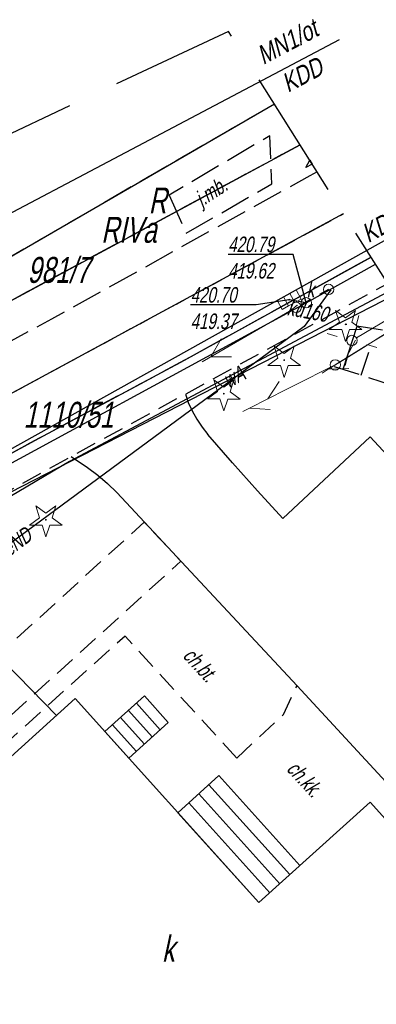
# Model space of a CAD drawing. Header units: metres. Extents: x 7409830 to 7410585, y 5569753 to 5570192.
# Tile 29 of 34: x 7410421 to 7410438, y 5570086 to 5570134. Entities that reach past the tile are written whole.
import ezdxf
from ezdxf.enums import TextEntityAlignment as Align

# ---------------------------------------------------------------- set-up
doc = ezdxf.new("R2010")
doc.units = ezdxf.units.M
doc.header["$MEASUREMENT"] = 0
for name, pattern in [('1.5_0.5', [2, 1.5, -0.5]), ('1.5_1.0', [2.5, 1.5, -1]), ('218-500', [1, 0.5, -0.5]), ('DGN Style 3', [8.758007, 6.255719, -2.502288]), ('mz1.0_0.5', [1.5, 1, -0.5]), ('mz1.25_0.5', [1.75, 1.25, -0.5]), ('sm05_500', [1, 0.5, -0.5])]:
    doc.linetypes.add(name, pattern=pattern)
for name, color, linetype in [('209-Opis konturu klasyfikacyjnego', 8, 'Continuous'), ('210-Oznaczenie użytku', 8, 'Continuous'), ('211-Nr działki', 8, 'Continuous'), ('216-Granica obrębu', 8, 'Continuous'), ('217-Granica konturu klasyfikcyjnego', 8, 'Continuous'), ('218-Granica użytku', 8, 'Continuous'), ('219-Linia granicy', 8, 'Continuous'), ('312-Budynek (powierzchnia)', 8, 'Continuous'), ('312-Numer ewidencyjny budynku-Atr124', 8, 'Continuous'), ('352-schody (powierzchnia)', 8, 'Continuous'), ('_MAPA', 8, 'Continuous'), ('_MPZP_linie zagospodarowania', 8, 'Continuous'), ('_Zakres', 8, 'Continuous'), ('chodnik (powierzchnia)', 8, 'Continuous'), ('chodnik (powierzchnia)-Atr17', 8, 'Continuous'), ('drzewo iglaste (punkt)', 8, 'Continuous'), ('jezdnia (powierzchnia)', 8, 'Continuous'), ('jezdnia (powierzchnia)-Atr17', 8, 'Continuous'), ('kratka ściekowa (punkt)', 8, 'Continuous'), ('krawężnik (linia)', 8, 'Continuous'), ('latarnia na słupie lub maszcie (punkt)', 8, 'Continuous'), ('przewód elektroenergetyczny (linia)', 8, 'Continuous'), ('przewód elektroenergetyczny (linia)-Atr1', 8, 'Continuous'), ('przewód elektroenergetyczny niskiego napięcia (linia) - symbol', 8, 'Continuous'), ('przewód gazowy (linia)', 8, 'Continuous'), ('przewód kanalizacyjny (linia)', 8, 'Continuous'), ('przewód kanalizacyjny (linia)-Atr1', 8, 'Continuous'), ('przewód telekomunikacyjny (linia) - symbol', 8, 'Continuous'), ('przewód wodociągowy (linia)', 8, 'Continuous'), ('przewód wodociągowy (linia)-Atr1', 8, 'Continuous'), ('punkt o określonej wysokości (sieć kanalizacyjna)', 8, 'Continuous'), ('punkt o określonej wysokości (sieć kanalizacyjna)-Atr2', 8, 'Continuous'), ('punkt o określonej wysokości (sieć kanalizacyjna)-Atr3', 8, 'Continuous'), ('skarpa nieumocniona (powierzchnia)', 8, 'Continuous'), ('SUPE04', 8, 'Continuous'), ('słup (punkt)', 8, 'Continuous'), ('słup łączony (linia)', 8, 'Continuous'), ('słup łączony (linia) - symbol', 8, 'Continuous'), ('właz okrągły - siec kanalizacyjna (punkt)', 8, 'Continuous'), ('właz okrągły - siec kanalizacyjna (punkt)-Atr17', 8, 'Continuous')]:
    doc.layers.add(name, color=color, linetype=linetype)
doc.styles.get("Standard").update_dxf_attribs({"font": 'arial.ttf'})
doc.styles.add('Style-WORKING_1250 I 0.20944', font='WORKING_1250.shx', dxfattribs={"oblique": 12})

# ---------------------------------------------------------------- blocks, each defined once
blk = doc.blocks.new('515_2')
at = {"layer": 'latarnia na słupie lub maszcie (punkt)', "color": 7, "linetype": 'Continuous', "lineweight": 13}
for p, q in [((0, 7.5), (0, 12.5)), ((7.5, 0), (12.5, 0)), ((-12.5, 0), (-7.5, 0)), ((0, -12.5), (0, -7.5))]:
    blk.add_line(p, q, dxfattribs=at)
blk = doc.blocks.new('SM05_1')
at = {"layer": 'słup łączony (linia) - symbol', "color": 7, "linetype": 'Continuous', "lineweight": 13}
blk.add_circle((0, 0), 2.5, dxfattribs=at)
blk = doc.blocks.new('921_1')
at = {"layer": 'drzewo iglaste (punkt)', "linetype": 'Continuous', "lineweight": 13}
h = blk.add_hatch(color=96, dxfattribs=at)
edge = h.paths.add_edge_path()
edge.add_arc((0, 0), 0.45, 0, 360)
at = {"layer": 'drzewo iglaste (punkt)', "color": 96, "linetype": 'Continuous', "lineweight": 13}
for p, q in [((-4.87, 6.71), (-3.01, 0.98)), ((0.01, 3.17), (-4.87, 6.71)), ((4.88, 6.7), (0.01, 3.17)), ((3.02, 0.97), (4.88, 6.7)), ((-3.01, 0.98), (-7.89, -2.56)), ((7.89, -2.57), (3.02, 0.97)), ((-7.89, -2.56), (-1.86, -2.56)), ((-1.86, -2.56), (0, -8.3)), ((0, -8.3), (1.87, -2.57)), ((1.87, -2.57), (7.89, -2.57))]:
    blk.add_line(p, q, dxfattribs=at)
blk = doc.blocks.new('510_1')
at = {"layer": 'słup (punkt)', "color": 7, "linetype": 'Continuous', "lineweight": 13}
blk.add_circle((0, 0), 2.5, dxfattribs=at)
blk = doc.blocks.new('510_2')
at = {"layer": 'słup (punkt)', "color": 7, "linetype": 'Continuous', "lineweight": 13}
blk.add_circle((0, 0), 2.5, dxfattribs=at)
blk = doc.blocks.new('US05_1')
at = {"layer": 'kratka ściekowa (punkt)', "color": 7, "linetype": 'Continuous', "lineweight": 13}
for p, q in [((-5.25, -2.5), (-5.25, 2.5)), ((-5.25, 2.5), (-1.75, 2.5)), ((-1.75, -2.5), (-1.75, 2.5)), ((-1.75, 2.5), (1.75, 2.5)), ((1.75, -2.5), (1.75, 2.5)), ((1.75, 2.5), (5.25, 2.5)), ((5.25, -2.5), (5.25, 2.5)), ((-5.25, -2.5), (-1.75, -2.5)), ((-1.75, -2.5), (1.75, -2.5)), ((1.75, -2.5), (5.25, -2.5))]:
    blk.add_line(p, q, dxfattribs=at)
blk = doc.blocks.new('US22_1')
at = {"layer": 'właz okrągły - siec kanalizacyjna (punkt)', "color": 7, "linetype": 'Continuous', "lineweight": 13}
blk.add_circle((0, 0), 2.5, dxfattribs=at)
blk = doc.blocks.new('PW01_1')
at = {"layer": 'punkt o określonej wysokości (sieć kanalizacyjna)', "linetype": 'Continuous', "lineweight": 13}
h = blk.add_hatch(color=36, dxfattribs=at)
edge = h.paths.add_edge_path()
edge.add_arc((0, 0), 0.45, 0, 360)
blk = doc.blocks.new('PT01_1')
at = {"layer": 'przewód telekomunikacyjny (linia) - symbol', "color": 30, "linetype": 'Continuous', "lineweight": 13}
for p, q in [((46.5, 0), (37.84, 5)), ((6.5, 0), (0, 0)), ((6.5, 0), (16.5, 0)), ((16.5, 0), (26.5, 0)), ((26.5, 0), (36.5, 0)), ((36.5, 0), (27.84, -5)), ((36.5, 0), (46.5, 0)), ((46.5, 0), (50, 0))]:
    blk.add_line(p, q, dxfattribs=at)
blk = doc.blocks.new('SUPE04')
at = {"layer": 'SUPE04', "color": 1, "linetype": 'Continuous', "lineweight": 13}
blk.add_line((5.25, 0), (0.25, 0), dxfattribs=at)
at = {"layer": 'SUPE04', "color": 1, "linetype": 'Continuous', "lineweight": 13, "flags": 128}
blk.add_lwpolyline([(3.9, 0.5), (4.766, 0), (3.9, -0.5)], dxfattribs=at)
blk = doc.blocks.new('A$C92b4fa8d')
at = {"layer": '216-Granica obrębu', "linetype": '1.5_1.0', "flags": 128}
blk.add_lwpolyline([(234.071, 177.642), (186.85, 152.23), (118.4, 115.38), (107.71, 110.03), (87.37, 99.84), (69.66, 87.67), (69.04, 87.26), (64.07, 83.83), (-15.82, 50.62), (-46.081, 37.141)], dxfattribs=at)
at = {"layer": '217-Granica konturu klasyfikcyjnego', "linetype": '1.5_0.5', "flags": 128}
for points in [[(232.825, 179.612), (214.11, 168.78)], [(234.071, 177.642), (186.85, 152.23)], [(190.25, 149.52), (236.176, 174.316)]]:
    blk.add_lwpolyline(points, dxfattribs=at)
at = {"layer": '218-Granica użytku', "linetype": '218-500', "flags": 128}
for points in [[(232.825, 179.612), (214.11, 168.78)], [(234.071, 177.642), (186.85, 152.23)], [(190.25, 149.52), (236.176, 174.316)]]:
    blk.add_lwpolyline(points, dxfattribs=at)
at = {"layer": '219-Linia granicy', "linetype": 'Continuous', "flags": 128}
for points in [[(232.825, 179.611), (214.11, 168.78)], [(186.85, 152.23), (234.071, 177.642)], [(190.25, 149.52), (236.176, 174.316)], [(238.659, 170.394), (200.82, 151)]]:
    blk.add_lwpolyline(points, dxfattribs=at)
at = {"layer": '312-Budynek (powierzchnia)', "linetype": 'Continuous', "flags": 128}
for points in [[(223.19, 150.89), (210.54, 139.46)], [(232.08, 141.04), (223.19, 150.89)], [(237.46, 145.89), (232.08, 141.04)], [(245, 137.54), (237.46, 145.89)]]:
    blk.add_lwpolyline(points, dxfattribs=at)
at = {"layer": '352-schody (powierzchnia)', "linetype": 'Continuous', "flags": 128}
blk.add_lwpolyline([(224.63, 149.3), (225.78, 148.02), (227.69, 149.74), (226.54, 151.02), (224.63, 149.3)], close=True, dxfattribs=at)
for points in [[(225.77, 150.32), (226.92, 149.04)], [(226.15, 150.67), (227.3, 149.39)], [(225.38, 149.98), (226.53, 148.7)], [(224.99, 149.63), (226.14, 148.35)], [(234.06, 142.83), (230.14, 147.17), (228.16, 145.38), (232.08, 141.04)], [(233.58, 142.39), (229.66, 146.73)], [(233.09, 141.95), (229.17, 146.29)], [(232.61, 141.51), (228.68, 145.85)]]:
    blk.add_lwpolyline(points, dxfattribs=at)
at = {"layer": '_MPZP_linie zagospodarowania', "linetype": 'Continuous', "flags": 128}
for points in [[(-36.017, 45.88), (-28.946, 49.608), (53.908, 82.011), (62.561, 86.279), (72.781, 92.383), (84.166, 99.327), (208.113, 168.049), (235.982, 182.726)], [(-33.636, 36.641), (21.41, 58.657), (56.431, 72.334), (68.81, 78.645), (239.951, 174.025)]]:
    blk.add_lwpolyline(points, dxfattribs=at)
at = {"layer": '_Zakres', "linetype": 'DGN Style 3', "flags": 128}
blk.add_lwpolyline([(-38.44, 57.308), (8.317, -51.554), (289.417, 90.186), (230.606, 183.118), (-38.44, 57.308)], close=True, dxfattribs=at)
at = {"layer": 'chodnik (powierzchnia)', "linetype": 'mz1.0_0.5', "flags": 128}
for points in [[(237.503, 172.22), (228.48, 167.24), (221.45, 163.47), (205.21, 154.66), (200.02, 151.77)], [(164.56, 130.64), (165.31, 131.08), (165.09, 131.46), (178.64, 138.9), (200.74, 150.92), (201.67, 150.9), (225.03, 163.7), (238.311, 170.943)], [(231.01, 148.02), (225.6, 153.91), (222.7, 151.32), (209.57, 139.44)], [(231.01, 148.02), (233.26, 150.12), (233.92, 151.51)]]:
    blk.add_lwpolyline(points, dxfattribs=at)
blk.add_lwpolyline([(205.25, 152.79), (205.23, 152.85), (201.67, 150.9), (200.74, 150.92), (204.44, 142.32), (209.21, 137.15), (210.57, 138.38), (209.57, 139.44), (209.03, 140.08), (228.3, 157.53), (226.53, 159.42), (207.34, 141.94), (205.76, 143.68), (209.64, 147.2), (206.23, 151.09), (205.25, 152.79)], close=True, dxfattribs=at)
at = {"layer": 'jezdnia (powierzchnia)', "linetype": '1.5_0.5', "flags": 128}
blk.add_lwpolyline([(227.73, 175.21), (228.56, 173.37), (232.7, 175.76), (232.61, 178.08), (227.73, 175.21)], close=True, dxfattribs=at)
for points in [[(234.896, 176.34), (234.54, 176.15), (222.04, 169.22), (211.08, 163.32)], [(237.503, 172.22), (228.48, 167.24), (221.45, 163.47), (205.21, 154.66)]]:
    blk.add_lwpolyline(points, dxfattribs=at)
at = {"layer": 'krawężnik (linia)', "linetype": 'Continuous', "flags": 128}
for points in [[(200.02, 151.77), (205.21, 154.66), (221.45, 163.47), (228.48, 167.24), (237.503, 172.22)], [(228.52, 165.6), (228.66, 165.2), (228.85, 164.79), (229.08, 164.39), (229.33, 164.01), (229.61, 163.65)], [(233.24, 159.59), (232.01, 160.92), (230.8, 162.28), (229.61, 163.65)], [(233.24, 159.59), (237.46, 163.53), (246, 154.32), (243.87, 152.37), (248.6, 147.22), (246.5, 145.24), (244.32, 143.06), (242.89, 141.77)], [(222.99, 162.58), (223.79, 162.05), (224.28, 161.68), (224.75, 161.28), (225.2, 160.85)], [(225.2, 160.85), (233.92, 151.51), (240.56, 144.35)]]:
    blk.add_lwpolyline(points, dxfattribs=at)
at = {"layer": 'przewód elektroenergetyczny (linia)', "linetype": 'Continuous', "flags": 128}
blk.add_lwpolyline([(235.56, 170.63), (234.26, 168.87), (196.04, 140.7)], dxfattribs=at)
at = {"layer": 'przewód gazowy (linia)', "linetype": 'Continuous', "flags": 128}
blk.add_lwpolyline([(222.29, 150.07), (218.54, 153.89), (202.26, 139.44), (210.1, 129.99), (245.52, 90.69)], dxfattribs=at)
at = {"layer": 'przewód kanalizacyjny (linia)', "linetype": 'Continuous', "flags": 128}
for points in [[(94.71, 93.4), (129.42, 112.41), (164.07, 131.58), (198.51, 150.56), (234.37, 170.01), (237.715, 171.884)], [(234.37, 170.01), (233.54, 170.16)]]:
    blk.add_lwpolyline(points, dxfattribs=at)
at = {"layer": 'przewód wodociągowy (linia)', "linetype": 'Continuous', "flags": 128}
blk.add_lwpolyline([(238.5, 170.644), (222.91, 162.35), (195.5, 146.15)], dxfattribs=at)
at = {"layer": 'punkt o określonej wysokości (sieć kanalizacyjna)-Atr2', "flags": 128}
for points in [[(234.37, 170.01), (233.73, 172.35), (230.589, 172.35)], [(233.54, 170.16), (231.94, 169.91), (228.773, 169.91)]]:
    blk.add_lwpolyline(points, dxfattribs=at)
at = {"layer": 'skarpa nieumocniona (powierzchnia)', "linetype": 'mz1.25_0.5', "flags": 128}
blk.add_lwpolyline([(234.66, 176.71), (234.34, 176.54), (234.54, 176.9), (234.66, 176.71)], close=True, dxfattribs=at)
at = {"layer": 'skarpa nieumocniona (powierzchnia)', "linetype": 'Continuous', "flags": 128}
for points in [[(236.16, 166.8), (236.83, 168.88)], [(237.03, 166.52), (237.39, 167.63)]]:
    blk.add_lwpolyline(points, dxfattribs=at)
at = {"layer": 'skarpa nieumocniona (powierzchnia)', "linetype": 'mz1.25_0.5', "flags": 128}
for points in [[(241.804, 165.423), (239.42, 168.47), (236.27, 168.97)], [(235.72, 166.94), (239.15, 165.83), (244.43, 158.72), (246.61, 154.89), (254.3, 143.6)]]:
    blk.add_lwpolyline(points, dxfattribs=at)
at = {"layer": 'słup łączony (linia)', "linetype": 'sm05_500', "flags": 128}
blk.add_lwpolyline([(235.45, 170.66), (233.88, 169.79)], dxfattribs=at)
at = {"layer": 'drzewo iglaste (punkt)', "linetype": 'Continuous', "xscale": 0.1, "yscale": 0.1, "zscale": 0.1}
for p in [(236.27, 168.97), (233.3, 167.24), (230.38, 165.62), (221.77, 159.53)]:
    blk.add_blockref('921_1', p, dxfattribs=at)
at = {"layer": 'kratka ściekowa (punkt)', "linetype": 'Continuous', "xscale": 0.09999999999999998, "yscale": 0.09999999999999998, "zscale": 0.09999999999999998, "rotation": 28.412}
blk.add_blockref('US05_1', (233.54, 170.16), dxfattribs=at)
at = {"layer": 'latarnia na słupie lub maszcie (punkt)', "linetype": 'Continuous', "xscale": 0.1, "yscale": 0.1, "zscale": 0.1, "rotation": 344.596}
blk.add_blockref('515_2', (236.58, 168.19), dxfattribs=at)
at = {"layer": 'przewód elektroenergetyczny niskiego napięcia (linia) - symbol', "linetype": 'Continuous'}
for p, rotation in [((236.58, 168.19), 30.68099999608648), ((233.88, 169.79), 210.0440000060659)]:
    blk.add_blockref('SUPE04', p, dxfattribs=dict(at, rotation=rotation))
at = {"layer": 'przewód telekomunikacyjny (linia) - symbol', "linetype": 'Continuous', "xscale": 0.1, "yscale": 0.1, "zscale": 0.1}
for p, rotation in [((235.77, 167.01), 31.75700000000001), ((239.384, 169.247), 211.757), ((235.77, 167.01), 206.723)]:
    blk.add_blockref('PT01_1', p, dxfattribs=dict(at, rotation=rotation))
at = {"layer": 'punkt o określonej wysokości (sieć kanalizacyjna)', "linetype": 'Continuous', "xscale": 0.1, "yscale": 0.1, "zscale": 0.1}
for p in [(233.54, 170.16), (234.37, 170.01)]:
    blk.add_blockref('PW01_1', p, dxfattribs=at)
at = {"layer": 'słup (punkt)', "linetype": 'Continuous', "xscale": 0.1, "yscale": 0.1, "zscale": 0.1, "rotation": 41.987}
blk.add_blockref('510_2', (236.58, 168.19), dxfattribs=at)
at = {"layer": 'słup (punkt)', "linetype": 'Continuous', "xscale": 0.1, "yscale": 0.1, "zscale": 0.1}
blk.add_blockref('510_1', (235.77, 167.01), dxfattribs=at)
at = {"layer": 'słup łączony (linia) - symbol', "linetype": 'Continuous', "xscale": 0.1, "yscale": 0.1, "zscale": 0.1}
for p in [(235.45, 170.66), (233.88, 169.79)]:
    blk.add_blockref('SM05_1', p, dxfattribs=at)
at = {"layer": 'właz okrągły - siec kanalizacyjna (punkt)', "linetype": 'Continuous', "xscale": 0.1, "yscale": 0.1, "zscale": 0.1}
blk.add_blockref('US22_1', (234.37, 170.01), dxfattribs=at)
at = {"layer": '209-Opis konturu klasyfikacyjnego', "linetype": 'Continuous', "insert": (224.446, 172.893), "char_height": 1.25, "attachment_point": 7, "line_spacing_factor": 0.6}
blk.add_mtext('\\FWORKING_1250;\\Q12;\\H1x;\\W0.72;RIVa', dxfattribs=at)
at = {"layer": '210-Oznaczenie użytku', "linetype": 'Continuous', "insert": (226.743, 174.328), "char_height": 1.25, "attachment_point": 7, "line_spacing_factor": 0.6}
blk.add_mtext('\\FWORKING_1250;\\Q12;\\H1x;\\W0.72;R', dxfattribs=at)
at = {"layer": '211-Nr działki', "linetype": 'Continuous', "char_height": 1.25, "attachment_point": 7, "line_spacing_factor": 0.6}
for s, insert in [('\\FWORKING_1250;\\Q12;\\H1x;\\W0.72;981/7', (220.879, 170.956)), ('\\FWORKING_1250;\\Q12;\\H1x;\\W0.72;1110/51', (220.69, 163.96))]:
    blk.add_mtext(s, dxfattribs=dict(at, insert=insert))
at = {"layer": '312-Numer ewidencyjny budynku-Atr124', "insert": (227.39, 138.183), "char_height": 1.25, "attachment_point": 7, "line_spacing_factor": 0.6}
blk.add_mtext('\\FWORKING_1250;\\Q12;\\H1x;\\W0.72;k', dxfattribs=at)
at = {"layer": '_MPZP_linie zagospodarowania', "linetype": 'Continuous', "style": 'Style-WORKING_1250 I 0.20944', "oblique": 12, "width": 0.8}
for s, rotation, p in [('MN1/ot', 27.7739, (233.451, 182.616)), ('KDD', 27.7739, (234.173, 181.021)), ('KDD', 29.1318, (238.038, 173.77))]:
    blk.add_text(s, height=0.9, rotation=rotation, dxfattribs=at).set_placement(p, align=Align.MIDDLE_CENTER)
at = {"layer": 'chodnik (powierzchnia)-Atr17', "char_height": 0.75, "attachment_point": 7, "rotation": 312.568, "line_spacing_factor": 0.6}
for s, insert in [('\\FWORKING_1250;\\Q12;\\H1x;\\W0.725;ch.bt.', (228.346, 152.921)), ('\\FWORKING_1250;\\Q12;\\H1x;\\W0.725;ch.kk.', (233.366, 147.451))]:
    blk.add_mtext(s, dxfattribs=dict(at, insert=insert))
at = {"layer": 'jezdnia (powierzchnia)-Atr17', "insert": (229.437, 174.441), "char_height": 0.75, "attachment_point": 7, "rotation": 33.178, "line_spacing_factor": 0.6}
blk.add_mtext('\\FWORKING_1250;\\Q12;\\H1x;\\W0.725;j.mb.', dxfattribs=at)
at = {"layer": 'przewód elektroenergetyczny (linia)-Atr1', "insert": (219.784, 158.039), "char_height": 0.75, "attachment_point": 4, "rotation": 36.392, "line_spacing_factor": 0.6}
blk.add_mtext('\\FWORKING_1250;\\Q12;\\H1x;\\W0.725;eND', dxfattribs=at)
at = {"layer": 'przewód kanalizacyjny (linia)-Atr1', "insert": (233.54, 170.16), "char_height": 0.75, "attachment_point": 1, "rotation": 349.756, "line_spacing_factor": 0.6}
blk.add_mtext('\\FWORKING_1250;\\Q12;\\H1x;\\W0.725;kd160', dxfattribs=at)
at = {"layer": 'przewód wodociągowy (linia)-Atr1', "insert": (230.419, 166.2), "char_height": 0.75, "attachment_point": 4, "rotation": 28.015, "line_spacing_factor": 0.6}
blk.add_mtext('\\FWORKING_1250;\\Q12;\\H1x;\\W0.725;wA', dxfattribs=at)
at = {"layer": 'punkt o określonej wysokości (sieć kanalizacyjna)-Atr2', "char_height": 0.75, "attachment_point": 7, "line_spacing_factor": 0.6}
for s, insert in [('\\FWORKING_1250;\\Q12;\\H1x;\\W0.725;420.79', (230.589, 172.447)), ('\\FWORKING_1250;\\Q12;\\H1x;\\W0.725;420.70', (228.773, 170.008))]:
    blk.add_mtext(s, dxfattribs=dict(at, insert=insert))
at = {"layer": 'punkt o określonej wysokości (sieć kanalizacyjna)-Atr3', "char_height": 0.75, "attachment_point": 7, "line_spacing_factor": 0.6}
for s, insert in [('\\FWORKING_1250;\\Q12;\\H1x;\\W0.725;419.62', (230.589, 171.172)), ('\\FWORKING_1250;\\Q12;\\H1x;\\W0.725;419.37', (228.773, 168.733))]:
    blk.add_mtext(s, dxfattribs=dict(at, insert=insert))
at = {"layer": 'właz okrągły - siec kanalizacyjna (punkt)-Atr17', "insert": (234.39, 170.27), "char_height": 0.75, "attachment_point": 7, "line_spacing_factor": 0.6}
blk.add_mtext('\\FWORKING_1250;\\Q12;\\H1x;\\W0.725;k', dxfattribs=at)

msp = doc.modelspace()

# ---------------------------------------------------------------- block references
at = {"layer": '_MAPA'}
msp.add_blockref('A$C92b4fa8d', (7410200, 5569950), dxfattribs=at)

doc.saveas('drawing.dxf')
